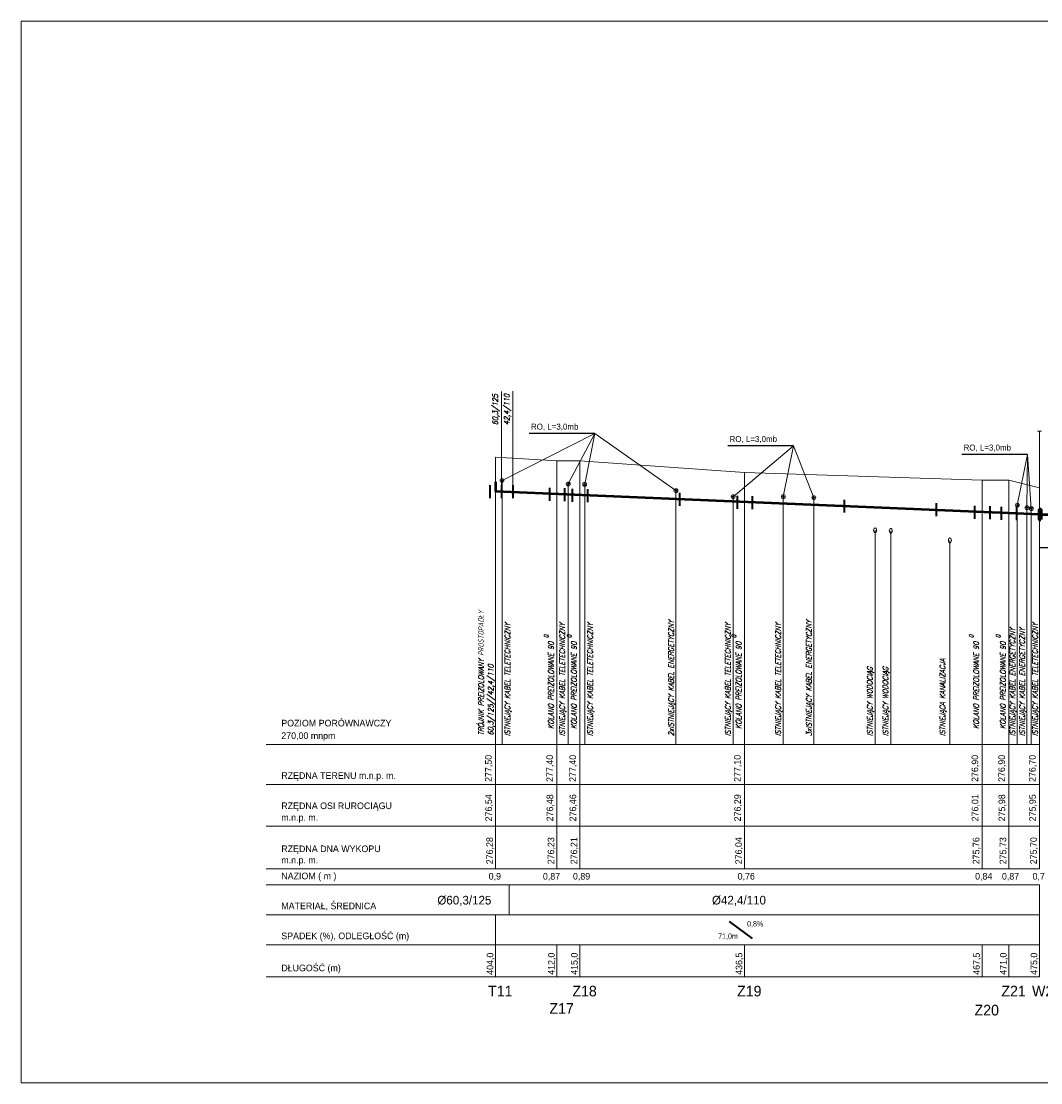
# Model space of a CAD drawing. Extents: x 6567519 to 6569315, y 5583523 to 5585607.
# Tile 1 of 67: x 6567519 to 6567785, y 5584335 to 5584612. Entities that reach past the tile are written whole.
import ezdxf

# ---------------------------------------------------------------- set-up
doc = ezdxf.new("R2010")
doc.units = 0
doc.linetypes.add('GAK', pattern=[3.5, 2, -0.7, 0.1, -0.7])
doc.linetypes.add('KOC', pattern=[2, 1.5, -0.5])
for name, color, linetype, lineweight in [('0-przyłącze', 7, 'CONTINUOUS', 50), ('monitorigng', 220, 'KOC', 30), ('pomocnicza', 140, 'CONTINUOUS', 30), ('siec', 7, 'GAK', 70), ('tekst', 2, 'CONTINUOUS', 20)]:
    doc.layers.add(name, color=color, linetype=linetype, lineweight=lineweight)
doc.layers.add('tabela', color=141, linetype='CONTINUOUS')
doc.layers.add('teren', color=7, linetype='CONTINUOUS')
doc.styles.add('ULICA', font='SIMPLEX', dxfattribs={"width": 0.8, "oblique": 15.00003, "height": 1.25})

msp = doc.modelspace()

# ---------------------------------------------------------------- hatches: boundary and pattern name
at = {"layer": 'siec', "linetype": 'Continuous'}
msp.add_hatch(color=256, dxfattribs=at).paths.add_polyline_path([(6567784.939, 5584484.832), (6567785.234, 5584484.832), (6567785.235, 5584482.223), (6567784.939, 5584482.223)])

# ---------------------------------------------------------------- linework, layer by layer
at = {"layer": '0-przyłącze', "color": 0, "lineweight": 25}
for p, q in [((6567668.826, 5584504.709), (6567651.722, 5584504.708)), ((6567720.676, 5584501.47), (6567703.573, 5584501.469)), ((6567781.763, 5584499.25), (6567764.66, 5584499.249))]:
    msp.add_line(p, q, dxfattribs=at)
at = {"layer": '0-przyłącze', "color": 1, "linetype": 'ByBlock', "lineweight": 40}
for p, q in [((6567641.442, 5584491.178), (6567641.442, 5584487.82)), ((6567644.436, 5584491.18), (6567644.436, 5584487.822)), ((6567647.434, 5584491.194), (6567647.434, 5584487.835)), ((6567656.954, 5584490.501), (6567656.954, 5584487.143)), ((6567660.941, 5584490.414), (6567660.941, 5584487.056)), ((6567662.954, 5584490.248), (6567662.954, 5584486.889)), ((6567666.941, 5584490.161), (6567666.941, 5584486.802)), ((6567690.922, 5584489.191), (6567690.922, 5584485.833)), ((6567705.954, 5584488.431), (6567705.954, 5584485.072)), ((6567709.941, 5584488.344), (6567709.941, 5584484.985)), ((6567733.924, 5584487.425), (6567733.924, 5584484.066)), ((6567757.906, 5584486.506), (6567757.906, 5584483.147)), ((6567767.954, 5584485.811), (6567767.954, 5584482.453)), ((6567771.941, 5584485.724), (6567771.941, 5584482.366)), ((6567774.954, 5584485.515), (6567774.954, 5584482.157)), ((6567778.941, 5584485.428), (6567778.941, 5584482.07))]:
    msp.add_line(p, q, dxfattribs=at)
at = {"layer": '0-przyłącze', "color": 0, "lineweight": 20, "extrusion": (0, 0, -1)}
for centre in [(6567742.008, 5584479.429), (6567746.09, 5584479.297), (6567761.528, 5584476.799)]:
    msp.add_ellipse(centre, major_axis=(0, 0.646), ratio=0.5936938, dxfattribs=at)
at = {"layer": 'monitorigng', "color": 40, "linetype": 'ByBlock', "lineweight": 20}
for p, q in [((6567644.605, 5584423.527), (6567644.605, 5584492.423)), ((6567661.895, 5584423.527), (6567661.895, 5584491.527)), ((6567666.182, 5584423.527), (6567666.182, 5584491.441)), ((6567704.945, 5584423.527), (6567704.945, 5584488.736)), ((6567718.033, 5584423.527), (6567718.033, 5584488.202)), ((6567782.781, 5584423.527), (6567782.781, 5584485.067))]:
    msp.add_line(p, q, dxfattribs=at)
at = {"layer": 'monitorigng', "color": 1, "linetype": 'ByBlock', "lineweight": 20}
for p, q in [((6567690.003, 5584423.527), (6567690.003, 5584489.779)), ((6567726.003, 5584423.527), (6567726.003, 5584487.945)), ((6567779.12, 5584423.527), (6567779.12, 5584485.982)), ((6567781.655, 5584423.527), (6567781.655, 5584485.348))]:
    msp.add_line(p, q, dxfattribs=at)
at = {"layer": 'monitorigng', "color": 5, "linetype": 'ByBlock', "lineweight": 20}
for p, q in [((6567742.008, 5584423.527), (6567742.008, 5584479.429)), ((6567746.09, 5584423.527), (6567746.09, 5584479.297))]:
    msp.add_line(p, q, dxfattribs=at)
at = {"layer": 'monitorigng', "color": 44, "linetype": 'ByBlock', "lineweight": 20}
msp.add_line((6567761.528, 5584423.527), (6567761.528, 5584476.799), dxfattribs=at)
at = {"layer": 'pomocnicza', "color": 0, "lineweight": 20}
for p, q in [((6567642.939, 5584391.067), (6567642.939, 5584423.527)), ((6567658.939, 5584391.067), (6567658.939, 5584423.527)), ((6567664.939, 5584391.067), (6567664.939, 5584423.527)), ((6567707.939, 5584391.067), (6567707.939, 5584423.527)), ((6567769.939, 5584391.067), (6567769.939, 5584423.527)), ((6567776.939, 5584391.067), (6567776.939, 5584423.527)), ((6567784.939, 5584391.067), (6567784.939, 5584423.527)), ((6567784.939, 5584362.914), (6567784.939, 5584386.956)), ((6567642.939, 5584362.914), (6567642.939, 5584379.109)), ((6567658.939, 5584362.914), (6567658.939, 5584371.29)), ((6567664.939, 5584362.914), (6567664.939, 5584371.29)), ((6567707.939, 5584362.914), (6567707.939, 5584371.29)), ((6567769.939, 5584362.914), (6567769.939, 5584371.29)), ((6567776.939, 5584362.914), (6567776.939, 5584371.29))]:
    msp.add_line(p, q, dxfattribs=at)
at = {"layer": 'siec', "linetype": 'ByBlock', "lineweight": 20}
for p, q in [((6567519.075, 5584612.271), (6567919.075, 5584612.271)), ((6567519.075, 5584612.271), (6567519.075, 5584335.271)), ((6567644.436, 5584491.117), (6567644.436, 5584515.648)), ((6567647.434, 5584490.669), (6567647.434, 5584515.696)), ((6567668.826, 5584504.709), (6567644.605, 5584492.423)), ((6567668.826, 5584504.709), (6567661.895, 5584491.527)), ((6567668.826, 5584504.709), (6567666.182, 5584491.441)), ((6567668.826, 5584504.709), (6567690.003, 5584489.779)), ((6567720.676, 5584501.47), (6567704.945, 5584488.202)), ((6567720.676, 5584501.47), (6567718.033, 5584488.202)), ((6567720.676, 5584501.47), (6567726.003, 5584487.945)), ((6567642.939, 5584423.527), (6567642.939, 5584498.527)), ((6567658.939, 5584497.527), (6567642.939, 5584498.527)), ((6567658.939, 5584423.527), (6567658.939, 5584497.527)), ((6567664.939, 5584497.527), (6567658.939, 5584497.527)), ((6567664.939, 5584423.527), (6567664.939, 5584497.527)), ((6567707.939, 5584494.527), (6567664.939, 5584497.527)), ((6567781.763, 5584499.25), (6567779.12, 5584485.983)), ((6567781.763, 5584499.25), (6567781.655, 5584485.348)), ((6567781.763, 5584499.25), (6567782.781, 5584485.067)), ((6567707.939, 5584423.527), (6567707.939, 5584494.527)), ((6567769.939, 5584492.527), (6567707.939, 5584494.527)), ((6567769.939, 5584423.527), (6567769.939, 5584492.527)), ((6567776.939, 5584492.527), (6567769.939, 5584492.527)), ((6567776.939, 5584423.527), (6567776.939, 5584492.527)), ((6567784.939, 5584490.527), (6567776.939, 5584492.527)), ((6567784.939, 5584423.527), (6567784.939, 5584490.527)), ((6567519.075, 5584335.271), (6567919.075, 5584335.271))]:
    msp.add_line(p, q, dxfattribs=at)
at = {"layer": 'siec', "color": 0, "linetype": 'ByBlock', "lineweight": 20}
for p, q in [((6567784.428, 5584505.317), (6567785.451, 5584505.317)), ((6567646.439, 5584379.109), (6567646.439, 5584386.956))]:
    msp.add_line(p, q, dxfattribs=at)
at = {"layer": 'siec', "color": 0, "linetype": 'Continuous', "lineweight": 20}
msp.add_line((6567784.939, 5584485.824), (6567784.939, 5584505.317), dxfattribs=at)
at = {"layer": 'siec', "linetype": 'ByBlock', "lineweight": 50}
for p in [(6567642.939, 5584492.087), (6567784.939, 5584483.527)]:
    msp.add_line(p, (6567642.939, 5584489.527), dxfattribs=at)
at = {"layer": 'siec', "color": 1, "linetype": 'ByBlock', "lineweight": 50}
msp.add_line((6567784.939, 5584483.527), (6567790.842, 5584483.527), dxfattribs=at)
at = {"layer": 'siec', "linetype": 'Continuous'}
msp.add_lwpolyline([(6567785.235, 5584482.223), (6567784.939, 5584482.223), (6567784.939, 5584484.832), (6567785.235, 5584484.832)], close=True, dxfattribs=at)
at = {"layer": 'siec', "linetype": 'Continuous', "lineweight": 20}
for centre in [(6567644.605, 5584492.423), (6567661.895, 5584491.527), (6567666.182, 5584491.441), (6567690.003, 5584489.779), (6567704.945, 5584488.202), (6567718.033, 5584488.202), (6567726.003, 5584487.945), (6567779.12, 5584485.982), (6567781.655, 5584485.348), (6567782.781, 5584485.067)]:
    msp.add_circle(centre, 0.508, dxfattribs=at)
at = {"layer": 'siec', "linetype": 'ByBlock', "lineweight": 20}
for centre in [(6567644.605, 5584492.423), (6567661.895, 5584491.527), (6567666.182, 5584491.441), (6567690.003, 5584489.779), (6567704.945, 5584488.202), (6567718.033, 5584488.202), (6567726.003, 5584487.945), (6567779.12, 5584485.983), (6567781.655, 5584485.348), (6567782.781, 5584485.067)]:
    msp.add_circle(centre, 0.216, dxfattribs=at)
at = {"layer": 'tabela', "color": 0, "linetype": 'ByBlock', "lineweight": 20}
for p, q in [((6567583.032, 5584423.527), (6567784.939, 5584423.527)), ((6567583.032, 5584413.121), (6567784.939, 5584413.121)), ((6567583.032, 5584402.26), (6567784.939, 5584402.26)), ((6567583.032, 5584402.26), (6567784.939, 5584402.26)), ((6567583.032, 5584391.067), (6567784.939, 5584391.067)), ((6567583.032, 5584386.956), (6567784.939, 5584386.956)), ((6567583.032, 5584379.109), (6567784.939, 5584379.109)), ((6567583.032, 5584379.109), (6567784.939, 5584379.109)), ((6567583.032, 5584379.109), (6567784.939, 5584379.109)), ((6567583.032, 5584371.29), (6567784.939, 5584371.29)), ((6567583.032, 5584371.29), (6567784.939, 5584371.29)), ((6567583.032, 5584362.914), (6567784.939, 5584362.914))]:
    msp.add_line(p, q, dxfattribs=at)
at = {"layer": 'tekst', "color": 0, "linetype": 'ByBlock', "lineweight": 40}
msp.add_line((6567703.93, 5584377.39), (6567709.924, 5584372.901), dxfattribs=at)
at = {"layer": 'teren', "color": 3}
msp.add_line((6567784.939, 5584474.94), (6567794.109, 5584474.94), dxfattribs=at)

# ---------------------------------------------------------------- texts
at = {"layer": 'pomocnicza', "color": 0, "linetype": 'ByBlock', "lineweight": 20, "style": 'ULICA', "oblique": 15.00003, "width": 0.8}
for s, height, p in [('60,3/125', 1.4, (6567643.536, 5584506.835)), ('42,4/110', 1.4, (6567646.536, 5584506.882)), ('TRÓJNIK PREIZOLOWANY PROSTOPADŁY', 1.4, (6567639.819, 5584425.887)), ('ISTNIEJĄCY KABEL TELETECHNICZNY', 1.4, (6567646.704, 5584425.694)), ('0', 1.12, (6567656.699, 5584451.299)), ('ISTNIEJĄCY KABEL TELETECHNICZNY', 1.4, (6567661, 5584425.694)), ('0', 1.12, (6567662.699, 5584451.299)), ('ISTNIEJĄCY KABEL TELETECHNICZNY', 1.4, (6567668.281, 5584425.694)), ('2xISTNIEJĄCY KABEL ENERGETYCZNY', 1.4, (6567689.435, 5584425.694)), ('ISTNIEJĄCY KABEL TELETECHNICZNY', 1.4, (6567704.279, 5584425.694)), ('0', 1.12, (6567705.699, 5584451.299)), ('ISTNIEJĄCY KABEL TELETECHNICZNY', 1.4, (6567717.367, 5584425.694)), ('3xISTNIEJĄCY KABEL ENERGETYCZNY', 1.4, (6567725.435, 5584425.694)), ('0', 1.12, (6567767.699, 5584451.299)), ('0', 1.12, (6567774.699, 5584451.299)), ('ISTNIEJĄCY KABEL ENERGETYCZNY', 1.4, (6567778.551, 5584425.694)), ('ISTNIEJĄCY KABEL ENERGETYCZNY', 1.4, (6567781.087, 5584425.694)), ('ISTNIEJĄCY KABEL TELETECHNICZNY', 1.4, (6567784.462, 5584425.694)), ('KOLANO PREIZOLOWANE 90', 1.4, (6567658.084, 5584427.585)), ('KOLANO PREIZOLOWANE 90', 1.4, (6567664.084, 5584427.585)), ('KOLANO PREIZOLOWANE 90', 1.4, (6567707.084, 5584427.585)), ('KOLANO PREIZOLOWANE 90', 1.4, (6567769.084, 5584427.585)), ('KOLANO PREIZOLOWANE 90', 1.4, (6567776.084, 5584427.585)), ('ISTNIEJĄCA KANALIZACJA', 1.4, (6567760.293, 5584425.694)), ('ISTNIEJĄCY WODOCIĄG', 1.4, (6567741.331, 5584425.694)), ('ISTNIEJĄCY WODOCIĄG', 1.4, (6567745.414, 5584425.694)), ('60,3/125//42,4/110', 1.4, (6567642.34, 5584425.887))]:
    msp.add_text(s, height=height, rotation=90, dxfattribs=at).set_placement(p)
at = {"layer": 'tekst', "color": 141, "lineweight": 20}
for p in [(6567652.168, 5584505.713), (6567704.018, 5584502.474), (6567765.105, 5584500.255)]:
    msp.add_text('RO, L=3,0mb', height=1.54829, dxfattribs=at).set_placement(p)
at = {"layer": 'tekst', "color": 0, "lineweight": 20}
for s, height, p in [('POZIOM PORÓWNAWCZY ', 1.728, (6567586.972, 5584428.256)), ('270,00 mnpm', 1.728, (6567586.972, 5584424.974)), ('RZĘDNA TERENU m.n.p. m.', 1.728, (6567586.972, 5584414.567)), ('RZĘDNA OSI RUROCIĄGU ', 1.728, (6567586.972, 5584406.681)), ('m.n.p. m.', 1.728, (6567586.972, 5584403.636)), ('RZĘDNA DNA WYKOPU', 1.728, (6567586.972, 5584395.46)), ('m.n.p. m.', 1.728, (6567586.972, 5584392.513)), ('NAZIOM ( m )', 1.728, (6567586.972, 5584388.372)), ('0,9', 1.728, (6567641.116, 5584388.291)), ('0,87', 1.728, (6567655.28, 5584388.291)), ('0,89', 1.728, (6567663.116, 5584388.291)), ('0,76', 1.728, (6567706.116, 5584388.291)), ('0,84', 1.728, (6567768.116, 5584388.291)), ('0,87', 1.728, (6567775.116, 5584388.291)), ('0,7', 1.728, (6567783.116, 5584388.291)), ('%%C60,3/125', 2.2574, (6567627.717, 5584381.789)), ('%%C42,4/110', 2.2574, (6567699.412, 5584381.789)), ('MATERIAŁ, ŚREDNICA', 1.728, (6567586.972, 5584380.555)), ('SPADEK (%), ODLEGŁOŚĆ (m)', 1.728, (6567586.972, 5584372.736)), ('DŁUGOŚĆ (m)', 1.728, (6567586.972, 5584364.36)), ('T11', 2.7648, (6567640.971, 5584357.815)), ('Z18', 2.7648, (6567662.971, 5584357.815)), ('Z19', 2.7648, (6567705.971, 5584357.815)), ('Z21', 2.7648, (6567774.971, 5584357.815)), ('W2', 2.7648, (6567782.971, 5584357.815)), ('Z17', 2.7648, (6567656.971, 5584353.282)), ('Z20', 2.7648, (6567767.971, 5584352.848))]:
    msp.add_text(s, height=height, dxfattribs=at).set_placement(p)
for s, p in [('277,50', (6567641.915, 5584413.773)), ('277,40', (6567657.915, 5584413.773)), ('277,40', (6567663.915, 5584413.773)), ('277,10', (6567706.915, 5584413.773)), ('276,90', (6567768.915, 5584413.773)), ('276,90', (6567775.915, 5584413.773)), ('276,70', (6567783.915, 5584413.773)), ('276,54', (6567641.959, 5584403.48)), ('276,48', (6567657.959, 5584403.48)), ('276,46', (6567663.959, 5584403.48)), ('276,29', (6567706.959, 5584403.48)), ('276,01', (6567768.959, 5584403.48)), ('275,98', (6567775.959, 5584403.48)), ('275,95', (6567783.959, 5584403.48)), ('276,28', (6567642.236, 5584392.287)), ('276,23', (6567658.236, 5584392.287)), ('276,21', (6567664.236, 5584392.287)), ('276,04', (6567707.236, 5584392.287)), ('275,76', (6567769.236, 5584392.287)), ('275,73', (6567776.236, 5584392.287)), ('275,70', (6567784.236, 5584392.287)), ('404,0', (6567642.338, 5584363.437)), ('412,0', (6567658.338, 5584363.437)), ('415,0', (6567664.338, 5584363.437)), ('436,5', (6567707.338, 5584363.437)), ('467,5', (6567769.338, 5584363.437)), ('471,0', (6567776.338, 5584363.437)), ('475,0', (6567784.338, 5584363.437))]:
    msp.add_text(s, height=1.728, rotation=90, dxfattribs=at).set_placement(p)
at = {"layer": 'tekst', "color": 0, "lineweight": 20, "width": 0.8}
for s, p in [('0,8%%%', (6567708.588, 5584376.062)), ('71,0m', (6567701.03, 5584372.844))]:
    msp.add_text(s, height=1.38, dxfattribs=at).set_placement(p)

doc.saveas('drawing.dxf')
